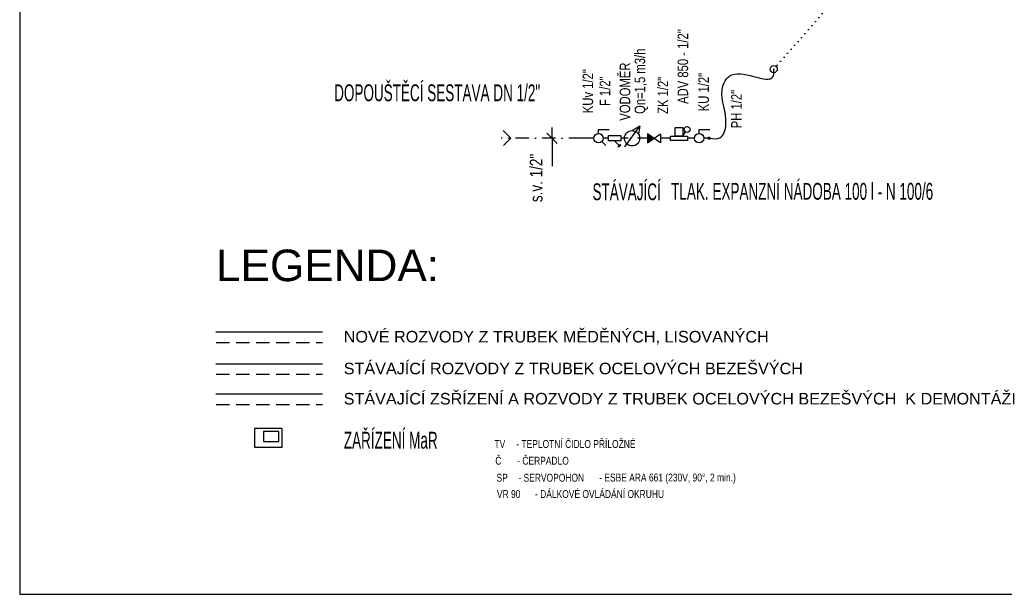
# Model space of a CAD drawing. Header units: millimetres. Extents: x 2424458 to 5109721, y -2781114 to -1335434.
# Tile 32 of 59: x 2559183 to 2568538, y -1415674 to -1410210. Entities that reach past the tile are written whole.
import ezdxf
from ezdxf.enums import TextEntityAlignment as Align

# ---------------------------------------------------------------- set-up
doc = ezdxf.new("R2010")
doc.units = ezdxf.units.MM
doc.header["$LTSCALE"] = 20
doc.header["$MEASUREMENT"] = 0
for name, pattern in [('ACAD_ISO10W100', [18, 12, -3, 0, -3]), ('DASHDOT', [25.4, 12.7, -6.35, 0, -6.35]), ('DOT', [0.25, 0, -0.25]), ('GESTRICHELT', [9.525, 6.35, -3.175]), ('ČERCHOVANÁ', [25.4, 12.7, -6.35, 0, -6.35])]:
    doc.linetypes.add(name, pattern=pattern)
for name, color, linetype in [('ARMATURY', 2, 'Continuous'), ('CKBE0_12Y', 3, 'Continuous'), ('KOTY', 2, 'Continuous'), ('OSTATNI', 7, 'Continuous'), ('ROZVODY', 6, 'Continuous'), ('VNITŘVODA', 30, 'ČERCHOVANÁ')]:
    doc.layers.add(name, color=color, linetype=linetype)
doc.styles.add('ARIEL', font='ARIAL.TTF')
doc.styles.add('ROMAN', font='ic-romans.shx')
doc.styles.add('ROMANS', font='ic-romans.shx', dxfattribs={"width": 0.8})

# ---------------------------------------------------------------- blocks, each defined once
blk = doc.blocks.new('_OBLIQUE')
at = {"color": 0, "linetype": 'ByBlock'}
blk.add_line((-0.5, -0.5), (0.5, 0.5), dxfattribs=at)

msp = doc.modelspace()

# ---------------------------------------------------------------- hatches: boundary and pattern name
at = {"layer": 'ARMATURY', "linetype": 'Continuous'}
msp.add_hatch(color=2, dxfattribs=at).paths.add_polyline_path([(2565148.2, -1411294.5), (2565148.2, -1411379.7), (2565210.6, -1411337.1)])

# ---------------------------------------------------------------- linework, layer by layer
at = {"linetype": 'DASHDOT', "ltscale": 0.5}
msp.add_line((2564529.3, -1411337.1), (2563757.5, -1411337.1), dxfattribs=at)
at = {"layer": 'ARMATURY', "color": 7, "linetype": 'DOT', "ltscale": 300}
msp.add_line((2566347.3, -1410679.8), (2567580.5, -1409233.2), dxfattribs=at)
at = {"layer": 'ARMATURY', "color": 7, "linetype": 'DOT', "ltscale": 10}
msp.add_line((2566347.3, -1410679.8), (2567580.5, -1409270.4), dxfattribs=at)
at = {"layer": 'ARMATURY'}
for p, q in [((2564682.9, -1411255.4), (2564785.2, -1411254.7)), ((2565638.6, -1411255.4), (2565740.9, -1411254.7))]:
    msp.add_line(p, q, dxfattribs=at)
at = {"layer": 'ARMATURY', "color": 2}
for p, q in [((2564682.9, -1411292.4), (2564682.9, -1411255.4)), ((2564933.2, -1411419.2), (2565074.8, -1411222)), ((2565074.8, -1411222), (2565001.8, -1411264.9)), ((2565074.8, -1411222), (2565062.5, -1411297.3)), ((2565638.6, -1411292.4), (2565638.6, -1411255.4)), ((2564835.6, -1411362.6), (2564879, -1411407.1))]:
    msp.add_line(p, q, dxfattribs=at)
at = {"layer": 'ARMATURY', "color": 2, "linetype": 'Continuous'}
msp.add_line((2565482.6, -1411316.2), (2565508.8, -1411277.2), dxfattribs=at)
at = {"layer": 'ARMATURY', "color": 2, "linetype": 'ACAD_ISO10W100'}
for p, q in [((2564638.2, -1411337.1), (2564529.3, -1411337.1)), ((2564776.9, -1411337.1), (2564727.5, -1411337.1)), ((2564964.9, -1411337.1), (2564894.3, -1411337.1)), ((2565210.6, -1411337.1), (2565054.2, -1411337.1)), ((2565366.4, -1411337.1), (2565273, -1411337.1)), ((2565594, -1411337.1), (2565529.2, -1411337.1)), ((2565728.5, -1411337.1), (2565683.3, -1411337.1))]:
    msp.add_line(p, q, dxfattribs=at)
at = {"layer": 'ARMATURY', "ltscale": 20}
msp.add_line((2564715.1, -1411368), (2564752.8, -1411405.6), dxfattribs=at)
at = {"layer": 'ARMATURY', "color": 2, "linetype": 'Continuous'}
for points in [[(2565409.7, -1411236.5), (2565482.6, -1411236.5), (2565482.6, -1411316.2), (2565409.7, -1411316.2)], [(2565366.4, -1411316.2), (2565529.2, -1411316.2), (2565529.2, -1411358.3), (2565366.4, -1411358.3)], [(2565728.5, -1411327), (2565739.6, -1411327), (2565739.6, -1411347.4), (2565728.5, -1411347.4)]]:
    msp.add_lwpolyline(points, close=True, dxfattribs=at)
at = {"layer": 'ARMATURY', "color": 2}
for points in [[(2564776.9, -1411362.6), (2564776.9, -1411311.5), (2564894.3, -1411311.5), (2564894.3, -1411362.6)], [(2564873.8, -1411422), (2564868.9, -1411417.1), (2564889.1, -1411397), (2564893.9, -1411401.9)]]:
    msp.add_lwpolyline(points, close=True, dxfattribs=at)
at = {"layer": 'ARMATURY', "color": 2, "linetype": 'Continuous'}
msp.add_lwpolyline([(2565273, -1411294), (2565273, -1411379.7), (2565148.2, -1411294.5), (2565148.2, -1411379.7), (2565273, -1411294.5), (2565273, -1411379.7)], dxfattribs=at)
at = {"layer": 'ARMATURY', "color": 2}
for centre, radius in [((2564682.9, -1411337.1), 44.7), ((2565001.8, -1411337.8), 72.9), ((2565638.6, -1411337.1), 44.7)]:
    msp.add_circle(centre, radius, dxfattribs=at)
at = {"layer": 'ARMATURY', "color": 2, "linetype": 'Continuous'}
msp.add_circle((2565524.7, -1411253.6), 28.4, dxfattribs=at)
at = {"layer": 'ARMATURY', "start_tangent": (0.999935, 0.011388)}
msp.add_spline([(2565739.6, -1411337.2), (2565834.6, -1411333.6), (2565893.6, -1411203.8), (2565857.5, -1410875.5), (2565949, -1410734), (2566348.2, -1410731.8), (2566349, -1410695.7), (2566347.3, -1410679.8)], degree=3, dxfattribs=at)
at = {"layer": 'KOTY', "linetype": 'ByBlock'}
for p, q in [((2564241.5, -1411334.8), (2564241.5, -1411234.8)), ((2564241.5, -1411338.2), (2564241.5, -1411602.5))]:
    msp.add_line(p, q, dxfattribs=at)
at = {"layer": 'KOTY', "color": 1, "lineweight": 25}
for points in [[(2561678.6, -1414097.8), (2561413.7, -1414097.8), (2561413.7, -1414274.2), (2561678.6, -1414274.2)], [(2561646.8, -1414126.8), (2561499.1, -1414126.8), (2561499.1, -1414219.5), (2561646.8, -1414219.5)]]:
    msp.add_lwpolyline(points, close=True, dxfattribs=at)
at = {"layer": 'OSTATNI', "linetype": 'Continuous'}
for q in [(2563778, -1411265), (2563779.5, -1411407.7)]:
    msp.add_line((2563850.1, -1411337.1), q, dxfattribs=at)
msp.add_lwpolyline([(2559183.3, -1415674.1), (2580183.3, -1415674.1), (2580183.3, -1400824.1), (2559183.3, -1400824.1)], close=True, dxfattribs=at)
msp.add_circle((2566347.3, -1410679.8), 34.1, dxfattribs=at)
at = {"layer": 'ROZVODY'}
msp.add_line((2561046.6, -1413179.3), (2562061.4, -1413179.3), dxfattribs=at)
at = {"layer": 'ROZVODY', "linetype": 'GESTRICHELT'}
msp.add_line((2561048.9, -1413279.3), (2562061.4, -1413279.3), dxfattribs=at)
at = {"layer": 'ROZVODY', "color": 3, "ltscale": 20}
msp.add_line((2561046.6, -1413481.8), (2562061.4, -1413481.8), dxfattribs=at)
at = {"layer": 'ROZVODY', "color": 3, "linetype": 'GESTRICHELT'}
msp.add_line((2561048.9, -1413581.8), (2562061.4, -1413581.8), dxfattribs=at)
at = {"layer": 'ROZVODY', "color": 8, "ltscale": 20}
msp.add_line((2561046.6, -1413768.7), (2562061.4, -1413768.7), dxfattribs=at)
at = {"layer": 'ROZVODY', "color": 8, "linetype": 'GESTRICHELT'}
msp.add_line((2561048.9, -1413868.7), (2562061.4, -1413868.7), dxfattribs=at)

# ---------------------------------------------------------------- block references
at = {"layer": 'KOTY', "linetype": 'ByBlock', "xscale": 100, "yscale": 100, "zscale": 100, "rotation": 90.00000000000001}
msp.add_blockref('_OBLIQUE', (2564241.5, -1411338.2), dxfattribs=at)

# ---------------------------------------------------------------- texts
at = {"layer": 'CKBE0_12Y', "style": 'ARIEL'}
for s, height, p in [('LEGENDA:', 300, (2561048.6, -1412786.1, 30)), ('NOVÉ ROZVODY Z TRUBEK MĚDĚNÝCH, LISOVANÝCH', 110, (2562261.9, -1413312.4, 30)), ('STÁVAJÍCÍ ROZVODY Z TRUBEK OCELOVÝCH BEZEŠVÝCH ', 110, (2562261.9, -1413614.9, 30))]:
    msp.add_text(s, height=height, dxfattribs=at).set_placement(p, align=Align.BOTTOM_LEFT)
at = {"layer": 'CKBE0_12Y', "linetype": 'ByBlock', "ltscale": 200, "char_height": 100, "attachment_point": 5, "rotation": 90, "style": 'ROMANS'}
for s, insert in [('ADV 850 - 1/2"', (2565485.3, -1410655.9)), ('Qn=1,5 m3/h', (2565089.8, -1410795.8)), ('KUv 1/2"', (2564582.2, -1410890)), ('VODOMĚR', (2564934.8, -1410894)), ('F 1/2"', (2564744.5, -1410890)), ('ZK 1/2"', (2565295.1, -1410929.4)), ('KU 1/2"', (2565682.3, -1410898.1)), ('PH 1/2"', (2565993.6, -1411059.9))]:
    msp.add_mtext(s, dxfattribs=dict(at, insert=insert))
at = {"layer": 'KOTY', "color": 1, "lineweight": 25}
for s, height, style, width, p in [('ZAŘÍZENÍ MaR', 160, 'ROMAN', 0.6, (2562262.9, -1414336.8, 25.5)), ('- TEPLOTNÍ ČIDLO PŘÍLOŽNÉ', 75, 'ROMANS', 0.8, (2563901.9, -1414304.6, 30)), ('TV', 75, 'ROMANS', 0.8, (2563694, -1414304.6, 30)), ('Č', 75, 'ROMANS', 0.8, (2563702.4, -1414463.7, 30)), ('- ČERPADLO', 75, 'ROMANS', 0.8, (2563910.3, -1414463.7, 30)), ('SP', 75, 'ROMANS', 0.8, (2563713.9, -1414625.6, 30)), ('- SERVOPOHON', 75, 'ROMANS', 0.8, (2563921.8, -1414625.6, 30)), ('- ESBE ARA 661 (230V, 90°, 2 min.)', 75, 'ROMANS', 0.8, (2564689, -1414623.6, 30)), ('- DÁLKOVÉ OVLÁDÁNÍ OKRUHU', 75, 'ROMANS', 0.8, (2564079.5, -1414780.4, 30)), ('VR 90', 75, 'ROMANS', 0.8, (2563717.8, -1414780.4, 30))]:
    msp.add_text(s, height=height, dxfattribs=dict(at, style=style, width=width)).set_placement(p, align=Align.BOTTOM_LEFT)
at = {"layer": 'KOTY', "linetype": 'ByBlock', "insert": (2564091.3, -1411714.8), "char_height": 120, "attachment_point": 5, "rotation": 90, "style": 'ROMANS'}
msp.add_mtext('s.v. 1/2"', dxfattribs=at)
at = {"layer": 'ROZVODY', "color": 8, "ltscale": 20, "style": 'ARIEL'}
msp.add_text('STÁVAJÍCÍ ZSŘÍZENÍ A ROZVODY Z TRUBEK OCELOVÝCH BEZEŠVÝCH  K DEMONTÁŽI', height=110, dxfattribs=at).set_placement((2562261.9, -1413901.8, 30), align=Align.BOTTOM_LEFT)
at = {"layer": 'VNITŘVODA', "color": 3, "style": 'ROMAN', "width": 0.6}
for s, p in [('DOPOUŠTĚCÍ SESTAVA DN 1/2"', (2562171.1, -1411032.9, 30)), ('STÁVAJÍCÍ ', (2564625.5, -1411974.2, 25.5)), ('TLAK. EXPANZNÍ NÁDOBA 100 l - N 100/6', (2565372.7, -1411969.9, 30))]:
    msp.add_text(s, height=160, dxfattribs=at).set_placement(p, align=Align.BOTTOM_LEFT)

doc.saveas('drawing.dxf')
